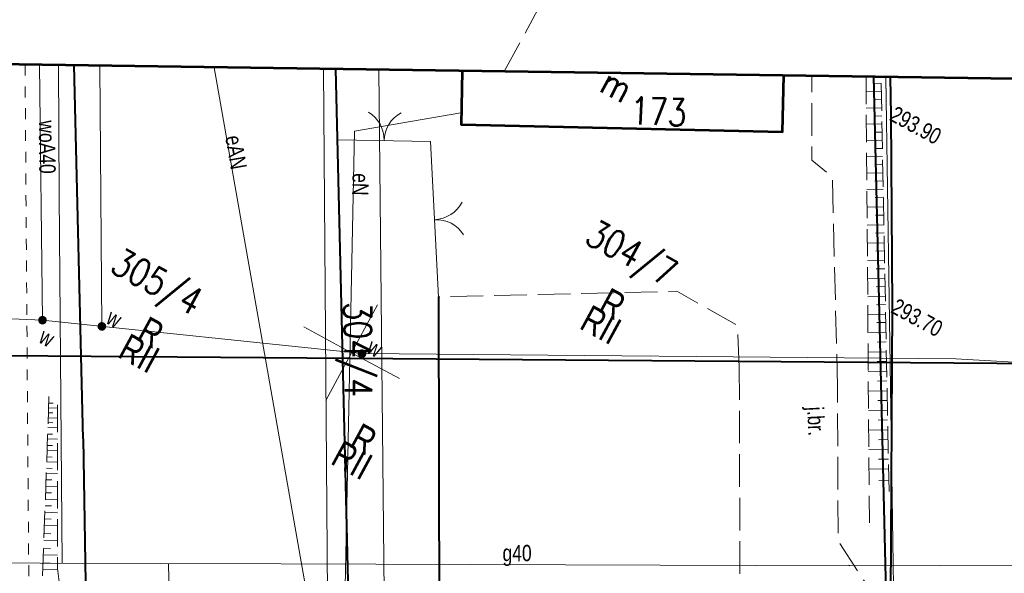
# Model space of a CAD drawing. Header units: metres. Extents: x 7437495 to 7437812, y 5556446 to 5556827.
# Tile 25 of 38: x 7437638 to 7437683, y 5556683 to 5556709. Entities that reach past the tile are written whole.
import ezdxf

# ---------------------------------------------------------------- set-up
doc = ezdxf.new("R2010")
doc.units = ezdxf.units.M
doc.header["$MEASUREMENT"] = 0
for name, pattern in [('BUBZ01-500', [1.75, 1.25, -0.5]), ('EGBU01-500', [1, 0.5, -0.5]), ('KTJZ01-500', [2, 1.5, -0.5])]:
    doc.linetypes.add(name, pattern=pattern)
for name, color, linetype, lineweight in [('BUBZ01', 250, 'Continuous', 5), ('BUBZ01_1', 250, 'Continuous', 5), ('BUIB02_01', 250, 'Continuous', 5), ('EGBB01', 250, 'Continuous', 5), ('EGBD03', 250, 'Continuous', 5), ('EGBK02', 250, 'Continuous', 5), ('EGBU01', 250, 'Continuous', 5), ('KTJZ01', 250, 'Continuous', 5), ('KTOK05_01', 250, 'Continuous', 5), ('MPZP', 250, 'Continuous', 5), ('punkt wysokościowy sztuczny', 7, 'Continuous', 5), ('RTPW01', 250, 'Continuous', 5), ('RTPW02', 250, 'Continuous', 5), ('SUPE_01', 250, 'Continuous', 5), ('SUPG_01', 250, 'Continuous', 5), ('SUPW_01', 250, 'Continuous', 5), ('SUUS25_W', 250, 'Continuous', 5), ('SZOPO_905', 250, 'Continuous', 5), ('Warstwa 1', 250, 'Continuous', 5), ('Warstwa 3', 250, 'Continuous', 5)]:
    doc.layers.add(name, color=color, linetype=linetype, lineweight=lineweight)
doc.styles.get("Standard").update_dxf_attribs({"font": 'txt.shx', "width": 0.75})
doc.linetypes.add('KTOK05_01-500', pattern='A,3.75,[13,dgnlstyle-rozp_2015.shx,S=0.002778,R=0,X=0,Y=0],3.75', length=7.5)

# ---------------------------------------------------------------- blocks, each defined once
blk = doc.blocks.new('PW02')
at = {"layer": 'punkt wysokościowy sztuczny', "linetype": 'Continuous', "lineweight": 13}
h = blk.add_hatch(color=0, dxfattribs=at)
edge = h.paths.add_edge_path()
edge.add_arc((0, 0), 0.45, 0, 360)
blk = doc.blocks.new('SUUS25')
at = {"layer": 'SUUS25_W', "linetype": 'Continuous', "lineweight": 0}
h = blk.add_hatch(color=250, dxfattribs=at)
edge = h.paths.add_edge_path()
edge.add_arc((0, 0), 0.2, 0, 360)
blk = doc.blocks.new('905_1')
at = {"layer": 'SZOPO_905', "color": 250, "linetype": 'Continuous', "lineweight": 13}
for centre, start, end in [((-1.5, 0), 0, 60), ((1.5, 0), 120, 180)]:
    blk.add_arc(centre, 1.5, start, end, dxfattribs=at)

msp = doc.modelspace()

# ---------------------------------------------------------------- linework, layer by layer
at = {"layer": 'BUBZ01', "color": 7, "linetype": 'BUBZ01-500', "lineweight": 13}
for p, q in [((7437676.564, 5556706.237), (7437676.719, 5556685.458)), ((7437677.618, 5556687.179), (7437677.252, 5556706.227)), ((7437639.049, 5556691.546), (7437638.429, 5556674.008))]:
    msp.add_line(p, q, dxfattribs=at)
at = {"layer": 'BUBZ01', "color": 7, "linetype": 'BUBZ01-500', "lineweight": 13, "flags": 128}
msp.add_lwpolyline([(7437640.583, 5556674.226), (7437639.441, 5556683.644), (7437639.444, 5556691.547)], dxfattribs=at)
at = {"layer": 'BUBZ01_1', "color": 7, "linetype": 'Continuous', "lineweight": 13}
for p, q in [((7437676.912, 5556705.93), (7437677.257, 5556705.937)), ((7437676.569, 5556705.55), (7437677.265, 5556705.563)), ((7437676.922, 5556705.183), (7437677.272, 5556705.19)), ((7437676.574, 5556704.802), (7437677.279, 5556704.816)), ((7437676.932, 5556704.435), (7437677.286, 5556704.442)), ((7437676.58, 5556704.055), (7437677.293, 5556704.069)), ((7437676.942, 5556703.688), (7437677.3, 5556703.695)), ((7437676.586, 5556703.307), (7437677.308, 5556703.321)), ((7437676.952, 5556702.941), (7437677.315, 5556702.948)), ((7437676.591, 5556702.56), (7437677.322, 5556702.574)), ((7437676.962, 5556702.193), (7437677.329, 5556702.2)), ((7437676.597, 5556701.812), (7437677.336, 5556701.827)), ((7437676.972, 5556701.446), (7437677.343, 5556701.453)), ((7437676.602, 5556701.065), (7437677.351, 5556701.079)), ((7437676.982, 5556700.698), (7437677.358, 5556700.706)), ((7437676.609, 5556700.243), (7437677.366, 5556700.257)), ((7437676.992, 5556699.876), (7437677.374, 5556699.884)), ((7437676.615, 5556699.42), (7437677.382, 5556699.435)), ((7437677.003, 5556699.054), (7437677.389, 5556699.062)), ((7437676.621, 5556698.598), (7437677.398, 5556698.613)), ((7437677.014, 5556698.232), (7437677.405, 5556698.239)), ((7437676.627, 5556697.776), (7437677.414, 5556697.791)), ((7437677.025, 5556697.41), (7437677.421, 5556697.417)), ((7437676.633, 5556696.954), (7437677.43, 5556696.969)), ((7437677.036, 5556696.588), (7437677.437, 5556696.595)), ((7437676.639, 5556696.131), (7437677.445, 5556696.147)), ((7437677.047, 5556695.765), (7437677.453, 5556695.773)), ((7437676.646, 5556695.309), (7437677.461, 5556695.325)), ((7437677.058, 5556694.943), (7437677.468, 5556694.951)), ((7437676.652, 5556694.487), (7437677.477, 5556694.503)), ((7437677.07, 5556694.046), (7437677.486, 5556694.054)), ((7437676.658, 5556693.59), (7437677.494, 5556693.606)), ((7437677.082, 5556693.15), (7437677.503, 5556693.158)), ((7437676.665, 5556692.693), (7437677.511, 5556692.709)), ((7437677.094, 5556692.253), (7437677.52, 5556692.261)), ((7437676.672, 5556691.796), (7437677.529, 5556691.812)), ((7437677.106, 5556691.356), (7437677.537, 5556691.364)), ((7437639.443, 5556691.007), (7437639.031, 5556691.022)), ((7437639.241, 5556691.239), (7437639.039, 5556691.246)), ((7437676.679, 5556690.899), (7437677.546, 5556690.916)), ((7437639.443, 5556690.557), (7437639.015, 5556690.572)), ((7437639.233, 5556690.789), (7437639.023, 5556690.797)), ((7437677.118, 5556690.459), (7437677.554, 5556690.467)), ((7437639.443, 5556690.106), (7437638.999, 5556690.122)), ((7437639.225, 5556690.339), (7437639.007, 5556690.347)), ((7437676.685, 5556690.002), (7437677.563, 5556690.019)), ((7437639.443, 5556689.581), (7437638.98, 5556689.597)), ((7437639.216, 5556689.814), (7437638.988, 5556689.822)), ((7437677.13, 5556689.562), (7437677.572, 5556689.57)), ((7437639.443, 5556689.056), (7437638.962, 5556689.073)), ((7437639.206, 5556689.289), (7437638.97, 5556689.298)), ((7437676.692, 5556689.105), (7437677.58, 5556689.122)), ((7437639.197, 5556688.764), (7437638.951, 5556688.773)), ((7437677.142, 5556688.665), (7437677.589, 5556688.674)), ((7437639.188, 5556688.239), (7437638.933, 5556688.248)), ((7437639.443, 5556688.531), (7437638.943, 5556688.548)), ((7437676.699, 5556688.208), (7437677.598, 5556688.225)), ((7437639.178, 5556687.714), (7437638.914, 5556687.724)), ((7437639.442, 5556688.005), (7437638.925, 5556688.024)), ((7437677.155, 5556687.693), (7437677.608, 5556687.702)), ((7437639.442, 5556687.405), (7437638.904, 5556687.424)), ((7437639.442, 5556686.805), (7437638.882, 5556686.824)), ((7437639.168, 5556687.115), (7437638.893, 5556687.124)), ((7437639.157, 5556686.515), (7437638.872, 5556686.525)), ((7437639.146, 5556685.915), (7437638.851, 5556685.925)), ((7437639.442, 5556686.204), (7437638.861, 5556686.225)), ((7437639.442, 5556685.604), (7437638.84, 5556685.625)), ((7437639.134, 5556685.24), (7437638.827, 5556685.251)), ((7437639.122, 5556684.565), (7437638.803, 5556684.576)), ((7437639.441, 5556684.929), (7437638.816, 5556684.951)), ((7437639.441, 5556684.253), (7437638.792, 5556684.276)), ((7437639.11, 5556683.89), (7437638.779, 5556683.901)), ((7437639.449, 5556683.578), (7437638.768, 5556683.602))]:
    msp.add_line(p, q, dxfattribs=at)
at = {"layer": 'BUIB02_01', "color": 212, "linetype": 'Continuous', "lineweight": 40, "flags": 128}
msp.add_lwpolyline([(7437506.272, 5556693.648), (7437524.305, 5556686.862), (7437540.614, 5556681.619), (7437547.906, 5556679.175), (7437565.328, 5556676.891), (7437579.243, 5556675.7), (7437619.044, 5556673.496), (7437677.716, 5556672.985), (7437676.927, 5556706.235)], dxfattribs=at)
at = {"layer": 'EGBB01', "color": 7, "linetype": 'Continuous', "lineweight": 53, "flags": 128}
msp.add_lwpolyline([(7437658.026, 5556706.503), (7437657.97, 5556704.044), (7437672.728, 5556703.705), (7437672.787, 5556706.291)], dxfattribs=at)
at = {"layer": 'EGBD03', "color": 96, "linetype": 'Continuous', "lineweight": 13}
msp.add_line((7437651.909, 5556673.945), (7437651.646, 5556706.595), dxfattribs=at)
at = {"layer": 'EGBD03', "color": 96, "linetype": 'Continuous', "lineweight": 13, "flags": 128}
for points in [[(7437654.522, 5556675.025), (7437654.188, 5556706.558)], [(7437677.465, 5556706.224), (7437677.938, 5556675.706)]]:
    msp.add_lwpolyline(points, dxfattribs=at)
at = {"layer": 'EGBU01', "color": 96, "linetype": 'EGBU01-500', "lineweight": 13}
msp.add_line((7437637.95, 5556706.792), (7437638.188, 5556673.801), dxfattribs=at)
at = {"layer": 'EGBU01', "color": 96, "linetype": 'EGBU01-500', "lineweight": 13, "flags": 128}
for points in [[(7437677.938, 5556675.706), (7437677.465, 5556706.224)], [(7437677.465, 5556706.224), (7437677.938, 5556675.706)]]:
    msp.add_lwpolyline(points, dxfattribs=at)
at = {"layer": 'KTJZ01', "color": 7, "linetype": 'KTJZ01-500', "lineweight": 13, "flags": 128}
for points in [[(7437675.252, 5556691.985), (7437675.018, 5556701.639), (7437674.076, 5556702.399), (7437674.071, 5556706.273)], [(7437670.741, 5556692.895), (7437670.661, 5556694.803), (7437667.883, 5556696.381), (7437656.934, 5556696.126)], [(7437670.741, 5556692.895), (7437670.78, 5556682.204)], [(7437677.275, 5556681.867), (7437675.281, 5556684.905), (7437675.252, 5556691.985)]]:
    msp.add_lwpolyline(points, dxfattribs=at)
at = {"layer": 'KTOK05_01', "color": 7, "linetype": 'Continuous', "lineweight": 13}
for p, q in [((7437652.304, 5556703.346), (7437656.571, 5556703.261)), ((7437656.927, 5556696.116), (7437656.572, 5556703.261))]:
    msp.add_line(p, q, dxfattribs=at)
at = {"layer": 'KTOK05_01', "color": 7, "linetype": 'KTOK05_01-500', "lineweight": 40, "flags": 128}
for points in [[(7437640.616, 5556689.595), (7437640.2, 5556706.76)], [(7437652.839, 5556674.186), (7437652.944, 5556676.688), (7437652.226, 5556706.587)], [(7437677.672, 5556706.221), (7437677.703, 5556704.477)], [(7437677.703, 5556704.477), (7437677.768, 5556695.637), (7437677.685, 5556682.373)], [(7437656.934, 5556696.126), (7437656.978, 5556673.683), (7437659.025, 5556673.573), (7437668.766, 5556673.308)], [(7437640.616, 5556689.595), (7437640.875, 5556673.541)]]:
    msp.add_lwpolyline(points, dxfattribs=at)
at = {"layer": 'MPZP', "color": 212, "linetype": 'KTOK05_01-500', "lineweight": 40, "flags": 128}
msp.add_lwpolyline([(7437524.901, 5556708.426), (7437542.039, 5556702.659), (7437563.633, 5556697.247), (7437619.178, 5556693.574), (7437696.441, 5556692.977), (7437800.223, 5556692.567)], dxfattribs=at)
at = {"layer": 'SUPE_01', "color": 1, "linetype": 'Continuous', "lineweight": 13, "flags": 128}
for points in [[(7437646.627, 5556706.667), (7437651.685, 5556677.948), (7437652.082, 5556675.742), (7437652.843, 5556675.913)], [(7437652.843, 5556675.913), (7437652.531, 5556676.814), (7437653.08, 5556703.746), (7437657.955, 5556704.587)]]:
    msp.add_lwpolyline(points, dxfattribs=at)
at = {"layer": 'SUPG_01', "color": 52, "linetype": 'Continuous', "lineweight": 13}
msp.add_line((7437645.246, 5556644.899), (7437644.533, 5556683.866), dxfattribs=at)
at = {"layer": 'SUPG_01', "color": 52, "linetype": 'Continuous', "lineweight": 13, "flags": 128}
for points in [[(7437639.653, 5556683.881), (7437639.517, 5556700.81), (7437639.482, 5556706.77)], [(7437544.712, 5556692.556), (7437548.758, 5556690.812), (7437561.886, 5556689.02), (7437581.919, 5556686.931), (7437616.488, 5556683.951), (7437649.706, 5556683.851), (7437675.819, 5556683.766)], [(7437800.233, 5556686.196), (7437795.105, 5556685.924), (7437758.083, 5556685.954), (7437721.931, 5556683.624), (7437675.78, 5556683.789)]]:
    msp.add_lwpolyline(points, dxfattribs=at)
at = {"layer": 'SUPW_01', "color": 5, "linetype": 'Continuous', "lineweight": 13}
msp.add_line((7437641.477, 5556694.768), (7437641.389, 5556706.743), dxfattribs=at)
at = {"layer": 'SUPW_01', "color": 5, "linetype": 'Continuous', "lineweight": 13, "flags": 128}
for points in [[(7437680.682, 5556693.271), (7437653.422, 5556693.515), (7437638.752, 5556695.053), (7437624.837, 5556695.655), (7437586.575, 5556697.134), (7437570.862, 5556697.169), (7437545.293, 5556699.639), (7437545.202, 5556708.126)], [(7437638.752, 5556695.053), (7437638.618, 5556706.782)], [(7437680.682, 5556693.271), (7437733.45, 5556690.267), (7437740.253, 5556689.911), (7437740.21, 5556705.321)]]:
    msp.add_lwpolyline(points, dxfattribs=at)
at = {"layer": 'Warstwa 1', "color": 7, "linetype": 'KTJZ01-500', "lineweight": 13}
msp.add_line((7437659.952, 5556706.48), (7437668.504, 5556722.253), dxfattribs=at)
at = {"layer": 'Warstwa 1', "color": 207, "linetype": 'Continuous', "lineweight": 53, "true_color": 0x6e1e6e, "flags": 128}
msp.add_lwpolyline([(7437509.137, 5556708.653), (7437501.181, 5556666.981), (7437511.405, 5556626.457), (7437511.405, 5556626.457), (7437800.33, 5556626.448), (7437800.203, 5556704.459), (7437509.137, 5556708.653)], close=True, dxfattribs=at)
at = {"layer": 'Warstwa 3', "color": 7, "linetype": 'Continuous', "lineweight": 0}
for p, q in [((7437654.137, 5556695.755), (7437652.945, 5556693.557)), ((7437654.137, 5556695.755), (7437652.945, 5556693.557)), ((7437650.747, 5556694.749), (7437652.945, 5556693.557)), ((7437650.747, 5556694.749), (7437652.945, 5556693.557)), ((7437652.945, 5556693.557), (7437651.753, 5556691.36)), ((7437652.945, 5556693.557), (7437651.753, 5556691.36)), ((7437652.945, 5556693.557), (7437655.143, 5556692.366)), ((7437652.945, 5556693.557), (7437655.143, 5556692.366))]:
    msp.add_line(p, q, dxfattribs=at)

# ---------------------------------------------------------------- block references
at = {"layer": 'RTPW02', "color": 7, "linetype": 'Continuous', "lineweight": 13, "xscale": 0.1, "yscale": 0.1, "zscale": 0.1, "rotation": 331.5332548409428}
for p in [(7437677.703, 5556704.477), (7437677.768, 5556695.637)]:
    msp.add_blockref('PW02', p, dxfattribs=at)
at = {"layer": 'SUUS25_W', "color": 7, "linetype": 'Continuous', "lineweight": 0, "rotation": 331.5332548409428}
for p in [(7437638.752, 5556695.053), (7437641.477, 5556694.768), (7437653.422, 5556693.515)]:
    msp.add_blockref('SUUS25', p, dxfattribs=at)
at = {"layer": 'SZOPO_905', "color": 7, "linetype": 'Continuous', "lineweight": 13}
for p, rotation in [((7437654.438, 5556703.303), 358.8511206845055), ((7437656.752, 5556699.671), 272.5795646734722)]:
    msp.add_blockref('905_1', p, dxfattribs=dict(at, rotation=rotation))

# ---------------------------------------------------------------- texts
at = {"layer": 'EGBB01', "color": 7, "linetype": 'Continuous', "lineweight": 30, "width": 0.8}
for s, rotation, p in [('m', 331.5333, (7437664.258, 5556705.599)), ('173', 357.7422, (7437665.727, 5556704.068))]:
    msp.add_text(s, height=1.25, rotation=rotation, dxfattribs=at).set_placement(p)
at = {"layer": 'EGBD03', "color": 96, "linetype": 'Continuous', "lineweight": 30, "width": 0.8}
for s, rotation, p in [('304/7', 331.5333, (7437663.581, 5556698.627)), ('305/4', 331.5333, (7437641.794, 5556697.316)), ('304/4', 270.603, (7437652.588, 5556695.887))]:
    msp.add_text(s, height=1.25, rotation=rotation, dxfattribs=at).set_placement(p)
at = {"layer": 'EGBK02', "color": 96, "linetype": 'Continuous', "lineweight": 30, "char_height": 1.25, "attachment_point": 1, "rotation": 331.5333, "line_spacing_factor": 0.6}
for insert in [(7437663.942, 5556695.799), (7437642.742, 5556694.486), (7437652.519, 5556689.581)]:
    msp.add_mtext('\\FWORKING_1250;\\H1x;\\W0.8;RII', dxfattribs=dict(at, insert=insert))
at = {"layer": 'EGBU01', "color": 96, "linetype": 'Continuous', "lineweight": 30, "char_height": 1.25, "attachment_point": 7, "rotation": 331.5333, "line_spacing_factor": 0.6}
for insert in [(7437664.207, 5556695.487), (7437643.008, 5556694.174), (7437652.784, 5556689.269)]:
    msp.add_mtext('\\FWORKING_1250;\\H1x;\\W0.8;R', dxfattribs=dict(at, insert=insert))
at = {"layer": 'KTJZ01', "color": 7, "linetype": 'Continuous', "lineweight": 13, "insert": (7437674.601, 5556691.098), "char_height": 0.75, "attachment_point": 1, "rotation": 273.0343, "line_spacing_factor": 0.6}
msp.add_mtext('\\FWORKING_1250;\\H1x;\\W0.8;j.br.', dxfattribs=at)
at = {"layer": 'RTPW01', "color": 7, "linetype": 'Continuous', "lineweight": 13, "char_height": 0.75, "attachment_point": 7, "rotation": 331.5333, "line_spacing_factor": 0.6}
for s, insert in [('\\FWORKING_1250;\\H1x;\\W0.8;293.90', (7437677.584, 5556704.257)), ('\\FWORKING_1250;\\H1x;\\W0.8;293.70', (7437677.648, 5556695.418))]:
    msp.add_mtext(s, dxfattribs=dict(at, insert=insert))
at = {"layer": 'SUPE_01', "color": 1, "linetype": 'Continuous', "lineweight": 13, "char_height": 0.75, "attachment_point": 8, "line_spacing_factor": 0.6}
for s, insert, rotation in [('\\FWORKING;\\H1x;\\W0.8;eAN', (7437647.262, 5556702.702), 279.988), ('\\FWORKING;\\H1x;\\W0.8;eN', (7437652.967, 5556701.3), 268.8336)]:
    msp.add_mtext(s, dxfattribs=dict(at, insert=insert, rotation=rotation))
at = {"layer": 'SUPG_01', "color": 7, "linetype": 'Continuous', "lineweight": 13, "insert": (7437660.54, 5556683.753), "char_height": 0.75, "attachment_point": 8, "rotation": 359.8134, "line_spacing_factor": 0.6}
msp.add_mtext('\\FWORKING;\\H1x;\\W0.8;g40', dxfattribs=at)
at = {"layer": 'SUPW_01', "color": 5, "linetype": 'Continuous', "lineweight": 13, "insert": (7437638.571, 5556704.232), "char_height": 0.75, "attachment_point": 7, "rotation": 270.5963, "line_spacing_factor": 0.6}
msp.add_mtext('\\FWORKING_1250;\\H1x;\\W0.8;woA40', dxfattribs=at)
at = {"layer": 'SUUS25_W', "color": 7, "linetype": 'Continuous', "lineweight": 13, "char_height": 0.75, "attachment_point": 7, "rotation": 331.5333, "line_spacing_factor": 0.6}
for insert in [(7437641.611, 5556694.939), (7437638.517, 5556694.059), (7437653.58, 5556693.584)]:
    msp.add_mtext('\\FWORKING;\\H1x;\\W0.8;w', dxfattribs=dict(at, insert=insert))

doc.saveas('drawing.dxf')
